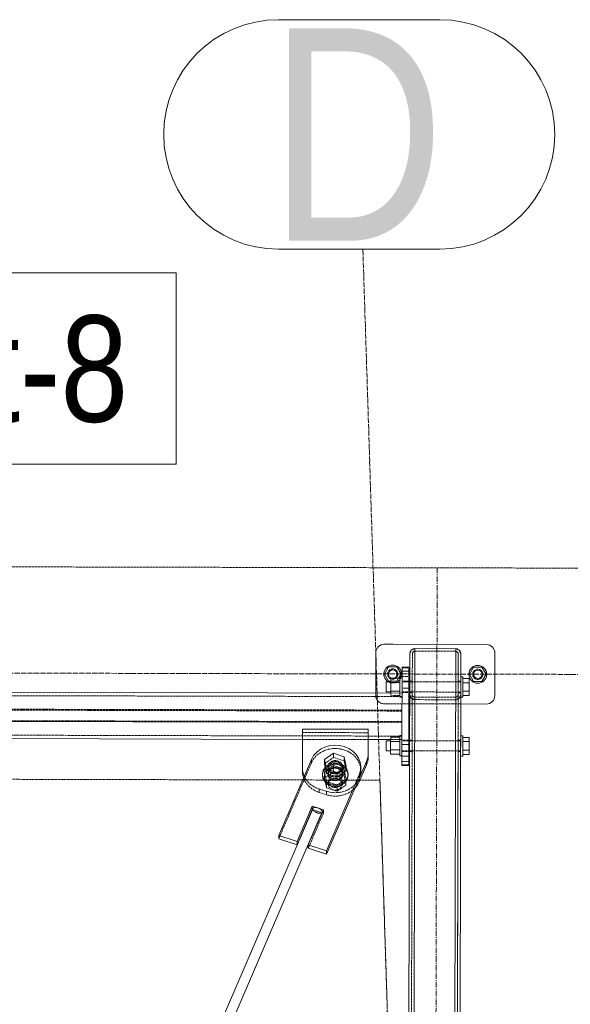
# Model space of a CAD drawing. Header units: millimetres. Extents: x -15129 to 9171, y -18789 to 5877.
# Tile 161 of 256: x -628 to 19, y -15179 to -14020. Entities that reach past the tile are written whole.
import ezdxf

# ---------------------------------------------------------------- set-up
doc = ezdxf.new("R2010")
doc.units = ezdxf.units.MM
for name, pattern in [('ACAD_ISO02W100', [15, 12, -3]), ('ACAD_ISO04W100', [30, 24, -3, 0, -3]), ('CENTER', [50.8, 31.75, -6.35, 6.35, -6.35])]:
    doc.linetypes.add(name, pattern=pattern)
for name, color, linetype in [('AS_Belki', 145, 'Continuous'), ('AS_Blachy', 30, 'Continuous'), ('AS_Kotwy', 9, 'Continuous'), ('AS_Sciany betonowe', 252, 'Continuous'), ('AS_Siatki', 72, 'Continuous'), ('AS_Sruby', 9, 'Continuous')]:
    doc.layers.add(name, color=color, linetype=linetype)
doc.styles.add('Arial Narrow', font='ARIALN.TTF', dxfattribs={"height": 5})

msp = doc.modelspace()

# ---------------------------------------------------------------- linework, layer by layer
at = {"color": 5, "linetype": 'CENTER', "lineweight": 13, "ltscale": 0.2}
msp.add_line((-137.2, -14665.2), (-145.6, -17746.6, 38010), dxfattribs=at)
at = {"color": 7, "lineweight": 13}
msp.add_lwpolyline([(-806.6, -14543.4), (-443.9, -14543.4), (-443.9, -14318.4), (-806.6, -14318.4), (-806.6, -14543.4)], dxfattribs=at)
at = {"layer": 'AS_Belki', "color": 145, "linetype": 'Continuous', "lineweight": 13, "ltscale": 0.25}
for p, q in [((-174.1, -16824.1), (-169.4, -14766.4)), ((-167.7, -14762.1), (-169.4, -14766.4)), ((-167.7, -14762.1), (-169.4, -14766.4)), ((-168.1, -16830.1), (-163.4, -14760.4)), ((-163.4, -14760.4), (-167.7, -14762.1)), ((-163.4, -14760.4), (-167.7, -14762.1)), ((-115.4, -14760.5), (-163.4, -14760.4)), ((-115.4, -14760.5), (-120.1, -16830.3)), ((-111.2, -14762.3), (-115.4, -14760.5)), ((-113.8, -16680.8), (-109.4, -14766.5)), ((-109.4, -14766.5), (-111.2, -14762.3)), ((-178.5, -14812.7), (-1079.4, -14810.7)), ((-178.5, -14812.7), (-178.6, -14837.8)), ((-178.6, -14847.4), (-1079.5, -14845.3)), ((-178.6, -14847.4), (-178.6, -14844.8)), ((-962.8, -14865.6), (-295.4, -14867.1)), ((-218.3, -14867.3), (-191.9, -14867.3)), ((-283.5, -14948.8), (-631.1, -15756.8)), ((-624.8, -15771.8), (-272.3, -14952.4))]:
    msp.add_line(p, q, dxfattribs=at)
at = {"layer": 'AS_Belki', "color": 84, "linetype": 'ACAD_ISO02W100', "lineweight": 13, "ltscale": 0.25}
for p, q in [((-171.1, -16824.1), (-166.4, -14766.4)), ((-169.4, -14772.2), (-169.4, -14766.4)), ((-165.5, -14764.3), (-166.4, -14766.4)), ((-166.4, -14766.4), (-165.5, -14764.3)), ((-165.5, -14764.3), (-163.4, -14763.4)), ((-165.5, -14764.3), (-163.4, -14763.4)), ((-115.4, -14763.5), (-163.4, -14763.4)), ((-116.6, -16634.1), (-112.4, -14766.5)), ((-113.3, -14764.4), (-115.4, -14763.5)), ((-115.4, -14763.5), (-113.3, -14764.4)), ((-112.4, -14766.5), (-113.3, -14764.4)), ((-113.3, -14764.4), (-112.4, -14766.5)), ((-112.5, -14799.5), (-112.4, -14766.5)), ((-109.5, -14806.3), (-109.4, -14766.5)), ((-169.5, -14814.4), (-169.4, -14772.2)), ((-166.5, -14798.6), (-169.5, -14798.6)), ((-169.5, -14798.6), (-169.5, -14799.3)), ((-169.5, -14799.3), (-169.5, -14811.4)), ((-166.5, -14799.3), (-166.5, -14798.6)), ((-109.5, -14798.8), (-112.5, -14798.8)), ((-112.5, -14798.8), (-112.5, -14799.5)), ((-112.5, -14799.6), (-112.5, -14798.8)), ((-112.5, -14803.7), (-112.5, -14799.5)), ((-112.5, -14799.5), (-112.5, -14799.5)), ((-112.5, -14802.9), (-112.5, -14804.7)), ((-112.5, -14807.3), (-112.5, -14803.7)), ((-109.5, -14799), (-109.5, -14793.5)), ((-109.5, -14798.8), (-109.5, -14798.5)), ((-109.5, -14799), (-109.5, -14799)), ((-109.5, -14799.6), (-109.5, -14799)), ((-109.5, -14799.8), (-109.5, -14799.6)), ((-109.5, -14802.9), (-109.5, -14799.8)), ((-109.5, -14804.7), (-109.5, -14802.9)), ((-109.5, -14805.7), (-109.5, -14804.7)), ((-178.5, -14816.8), (-1079.4, -14814.8)), ((-169.5, -14811.4), (-169.5, -14812.1)), ((-169.5, -14812.1), (-166.5, -14812.2)), ((-169.5, -14812.1), (-169.5, -14814.4)), ((-167.8, -14818.6), (-169.5, -14814.4)), ((-169.5, -14814.4), (-167.8, -14818.6)), ((-166.5, -14811.3), (-166.5, -14811.7)), ((-166.5, -14812.2), (-166.5, -14811.5)), ((-166.5, -14811.7), (-166.5, -14812.2)), ((-166.5, -14812.2), (-166.5, -14814.4)), ((-165.7, -14816.5), (-166.5, -14814.4)), ((-165.7, -14816.5), (-166.5, -14814.4)), ((-163.5, -14817.4), (-165.7, -14816.5)), ((-163.5, -14817.4), (-165.7, -14816.5)), ((-112.5, -14814.5), (-113.4, -14816.6)), ((-112.5, -14814.5), (-113.4, -14816.6)), ((-112.7, -14868), (-112.5, -14814.5)), ((-112.5, -14811.6), (-112.5, -14807.3)), ((-112.5, -14812.3), (-112.5, -14811.5)), ((-112.5, -14814.5), (-112.5, -14811.6)), ((-112.5, -14811.6), (-112.5, -14812.3)), ((-112.5, -14812.3), (-109.5, -14812.3)), ((-112.5, -14812.3), (-112.5, -14814.5)), ((-109.5, -14814.5), (-111.3, -14818.8)), ((-111.3, -14818.8), (-109.5, -14814.5)), ((-109.5, -14806.7), (-109.5, -14805.7)), ((-109.5, -14814.5), (-109.5, -14811.5)), ((-109.5, -14812.3), (-109.5, -14811.6)), ((-163.5, -14820.4), (-167.8, -14818.6)), ((-167.8, -14818.6), (-166.5, -14819.1)), ((-166.5, -14819.1), (-163.5, -14820.4)), ((-115.5, -14817.5), (-163.5, -14817.4)), ((-115.5, -14820.5), (-163.5, -14820.4)), ((-113.4, -14816.6), (-115.5, -14817.5)), ((-113.4, -14816.6), (-115.5, -14817.5)), ((-111.3, -14818.8), (-115.5, -14820.5)), ((-112.5, -14819.3), (-111.3, -14818.8)), ((-178.6, -14832.7), (-1079.5, -14830.7)), ((-178.6, -14833.8), (-1079.5, -14831.8)), ((-178.6, -14846.3), (-1079.5, -14844.2)), ((-1039.9, -14861.3), (-181.1, -14863.3)), ((-178.7, -14867.4), (-178.6, -14862.7)), ((-178.6, -14863.3), (-178.6, -14862.7)), ((-295.4, -14867.1), (-218.3, -14867.3)), ((-191.9, -14867.3), (-181.2, -14867.4)), ((-181.1, -14863.3), (-178.6, -14863.3)), ((-181.2, -14867.4), (-178.7, -14867.4)), ((-166.7, -14867.9), (-169.7, -14867.9)), ((-169.7, -14867.9), (-169.7, -14868.6)), ((-166.7, -14868.6), (-166.7, -14867.9)), ((-112.7, -14868.8), (-112.7, -14868)), ((-109.7, -14868), (-112.7, -14868)), ((-112.7, -14868), (-112.7, -14868.7)), ((-112.7, -14868.8), (-112.7, -14868.7)), ((-112.7, -14873), (-112.7, -14868.8)), ((-112.7, -14876.6), (-112.7, -14873)), ((-109.7, -14868), (-109.7, -14867.8)), ((-109.7, -14868.7), (-109.7, -14867.8)), ((-109.7, -14868.8), (-109.7, -14868.7)), ((-109.7, -14868.9), (-109.7, -14868.8)), ((-109.7, -14874.6), (-109.7, -14873.2)), ((-169.7, -14880.7), (-169.7, -14881.4)), ((-169.7, -14881.4), (-166.7, -14881.4)), ((-166.7, -14881.4), (-166.7, -14880.7)), ((-166.7, -14881), (-166.7, -14881.4)), ((-116.9, -16741.5), (-112.7, -14881.6)), ((-112.7, -14880.9), (-112.7, -14876.6)), ((-112.7, -14881.6), (-112.7, -14880.7)), ((-112.7, -14880.9), (-112.7, -14881.6)), ((-112.7, -14881.6), (-109.7, -14881.6)), ((-109.7, -14881.6), (-109.7, -14880.9))]:
    msp.add_line(p, q, dxfattribs=at)
at = {"layer": 'AS_Belki', "color": 84, "linetype": 'ACAD_ISO02W100', "lineweight": 13, "ltscale": 0.25, "extrusion": (4.14094e-15, -1.72622e-15, -1)}
msp.add_arc((163.4, -14766.4), 6, 0.1296, 90.1296, dxfattribs=at)
at = {"layer": 'AS_Belki', "color": 84, "linetype": 'ACAD_ISO02W100', "lineweight": 13, "ltscale": 0.25}
for centre, start, end in [((-163.4, -14766.4), 89.8704, 179.8704), ((-115.4, -14766.5), 359.8704, 89.8704), ((-163.5, -14814.4), 179.8704, 269.8704), ((-115.5, -14814.5), 269.8704, 359.8704)]:
    msp.add_arc(centre, 3, start, end, dxfattribs=at)
at = {"layer": 'AS_Belki', "color": 84, "linetype": 'ACAD_ISO02W100', "lineweight": 13, "ltscale": 0.25, "extrusion": (-1.72622e-15, -4.14094e-15, -1)}
msp.add_arc((115.4, -14766.5), 6, 90.1296, 180.1296, dxfattribs=at)
at = {"layer": 'AS_Belki', "color": 84, "linetype": 'ACAD_ISO02W100', "lineweight": 13, "ltscale": 0.25, "extrusion": (-2.46602e-16, -5.91563e-16, -1)}
msp.add_arc((163.5, -14814.4), 6, 270.1296, 0.1296, dxfattribs=at)
at = {"layer": 'AS_Belki', "color": 84, "linetype": 'ACAD_ISO02W100', "lineweight": 13, "ltscale": 0.25, "extrusion": (5.91563e-16, -2.46602e-16, -1)}
msp.add_arc((115.5, -14814.5), 6, 180.1296, 270.1296, dxfattribs=at)
at = {"layer": 'AS_Belki', "color": 145, "linetype": 'Continuous', "lineweight": 13, "ltscale": 0.25, "extrusion": (-0.349037, -0.811364, 0.468894)}
msp.add_arc((5652.8, -6491.2, 12227.4), 6, 11.3353, 191.3353, dxfattribs=at)
at = {"layer": 'AS_Belki', "color": 84, "linetype": 'ACAD_ISO02W100', "lineweight": 13, "ltscale": 0.25, "extrusion": (-0.349037, -0.811364, 0.468894)}
msp.add_arc((5652.8, -6491.2, 12227.4), 6, 191.3353, 11.3353, dxfattribs=at)
at = {"layer": 'AS_Blachy', "color": 84, "linetype": 'ACAD_ISO02W100', "lineweight": 13, "ltscale": 0.25}
for p, q in [((-189.5, -14755.3), (-199.4, -14755.3)), ((-69.5, -14790.6), (-69.4, -14765.6)), ((-178.5, -14781.9), (-178.5, -14782)), ((-178.5, -14781.9), (-178.5, -14782)), ((-178.5, -14783), (-170.5, -14783.1)), ((-178.5, -14793), (-178.5, -14783)), ((-178.5, -14793), (-170.5, -14793.1)), ((-170.5, -14782.1), (-170.5, -14783.1)), ((-170.5, -14793.1), (-170.5, -14783.1)), ((-170.5, -14799.1), (-170.5, -14793.1)), ((-178.5, -14798.6), (-178.5, -14798.4)), ((-170.5, -14798.6), (-178.5, -14798.6)), ((-170.5, -14798.6), (-170.5, -14799.3)), ((-170.5, -14799.4), (-170.5, -14799.3)), ((-170.5, -14803.6), (-170.5, -14799.4)), ((-209.5, -14812.7), (-209.5, -14815.3)), ((-170.5, -14806.7), (-178.5, -14806.7)), ((-178.5, -14812.1), (-178.5, -14811.4)), ((-178.5, -14812.1), (-178.5, -14811.7)), ((-178.5, -14812.1), (-170.5, -14812.1)), ((-170.5, -14811.4), (-170.5, -14807.2)), ((-170.5, -14811.4), (-170.5, -14812.1)), ((-199.6, -14825.3), (-109.6, -14825.5)), ((-169.6, -14825.4), (-166.6, -14825.4)), ((-112.6, -14825.5), (-109.6, -14825.5)), ((-295.4, -14855.1), (-295.4, -14859.1)), ((-218.3, -14859.3), (-295.4, -14859.1)), ((-178.7, -14867.9), (-178.7, -14867.7)), ((-170.7, -14867.9), (-178.7, -14867.9)), ((-170.7, -14867.9), (-170.7, -14868.6)), ((-170.7, -14868.7), (-170.7, -14868.6)), ((-170.7, -14872.9), (-170.7, -14868.7)), ((-178.7, -14881.4), (-178.7, -14880.7)), ((-178.7, -14881.4), (-178.7, -14881)), ((-178.7, -14881.4), (-170.7, -14881.4)), ((-170.7, -14880.7), (-170.7, -14876.5)), ((-170.7, -14880.7), (-170.7, -14881.4)), ((-170.7, -14881), (-170.7, -14880.9)), ((-170.7, -14893.3), (-170.7, -14881.4)), ((-285.1, -14894.8), (-323.5, -14984.1)), ((-285.1, -14890.8), (-285.1, -14894.8)), ((-265.4, -14897.2), (-265.4, -14901.2)), ((-178.7, -14887), (-178.7, -14893.3)), ((-178.7, -14893.3), (-170.7, -14893.3)), ((-178.7, -14893.3), (-178.7, -14898)), ((-170.7, -14898), (-170.7, -14893.3)), ((-295.5, -14901.1), (-295.5, -14905.1)), ((-265.4, -14901.2), (-265.4, -14905.2)), ((-248.5, -14906.6), (-248.5, -14902.6)), ((-248.5, -14906.9), (-248.5, -14906.6)), ((-248.5, -14910.6), (-248.5, -14906.9)), ((-276, -14925.5), (-267.4, -14928.3)), ((-276, -14925.5), (-276, -14929.5)), ((-276, -14929.5), (-267.4, -14932.3)), ((-267.4, -14928.3), (-267.4, -14932.3)), ((-271, -14953.9), (-288.8, -14995.3)), ((-283.9, -14949.7), (-272.7, -14953.4)), ((-278.2, -14947.6), (-277.6, -14947.8)), ((-272.5, -14953.4), (-271, -14953.9)), ((-271, -14953.9), (-271, -14949.9))]:
    msp.add_line(p, q, dxfattribs=at)
at = {"layer": 'AS_Blachy', "color": 145, "linetype": 'Continuous', "lineweight": 13, "ltscale": 0.25}
for p, q in [((-189.5, -14755.3), (-199.4, -14755.3)), ((-79.4, -14755.6), (-189.5, -14755.3)), ((-209.4, -14765.3), (-209.5, -14812.7)), ((-69.5, -14815.6), (-69.4, -14765.6)), ((-170.5, -14782.1), (-178.5, -14782)), ((-178.5, -14782), (-178.5, -14786.7)), ((-170.5, -14786.7), (-178.5, -14786.7)), ((-178.5, -14786.7), (-178.5, -14812.7)), ((-170.5, -14786.7), (-170.5, -14782.1)), ((-170.5, -14807.2), (-170.5, -14786.7)), ((-170.7, -14873.3), (-170.5, -14807.2)), ((-170.6, -14825.4), (-169.6, -14825.4)), ((-109.6, -14825.5), (-79.6, -14825.6)), ((-178.6, -14837.8), (-178.7, -14873.3)), ((-295.4, -14855.1), (-295.5, -14901.1)), ((-218.3, -14855.3), (-295.4, -14855.1)), ((-218.4, -14888), (-218.3, -14855.3)), ((-218.3, -14859.3), (-218.3, -14855.3)), ((-178.7, -14873.3), (-170.7, -14873.3)), ((-178.7, -14873.3), (-178.7, -14880.9)), ((-170.7, -14876.3), (-170.7, -14873.3)), ((-218.4, -14888), (-218.4, -14884)), ((-178.7, -14880.9), (-178.7, -14887)), ((-170.7, -14880.9), (-170.7, -14876.3)), ((-170.7, -14887), (-170.7, -14880.9)), ((-170.7, -14881.4), (-170.7, -14881)), ((-285.1, -14890.8), (-323.5, -14980.1)), ((-228.9, -14913), (-220.3, -14893)), ((-228.9, -14917), (-220.3, -14897)), ((-220.3, -14893), (-220.3, -14897)), ((-170.7, -14887), (-178.7, -14887)), ((-178.7, -14897), (-178.7, -14887)), ((-178.7, -14897), (-170.7, -14897)), ((-178.7, -14898), (-178.7, -14897)), ((-170.7, -14897), (-170.7, -14887)), ((-170.7, -14897), (-170.7, -14898)), ((-295.5, -14901.1), (-295.5, -14905.1)), ((-228.8, -14909), (-267.2, -14998.3)), ((-228.9, -14913), (-228.8, -14909)), ((-227, -14903), (-227, -14899)), ((-178.7, -14898), (-170.7, -14898)), ((-267.2, -15002.3), (-228.9, -14913)), ((-228.9, -14913), (-228.9, -14917)), ((-301.9, -14987.1), (-284.1, -14945.7)), ((-301.9, -14991.1), (-284.1, -14949.7)), ((-271, -14949.9), (-288.8, -14991.3)), ((-284.1, -14945.7), (-278.2, -14947.6)), ((-284.1, -14945.7), (-284.1, -14949.7)), ((-284.1, -14949.7), (-283.9, -14949.7)), ((-277.6, -14947.8), (-271, -14949.9)), ((-272.7, -14953.4), (-272.5, -14953.4)), ((-323.5, -14980.1), (-301.9, -14987.1)), ((-323.5, -14980.1), (-323.5, -14984.1)), ((-323.5, -14984.1), (-301.9, -14991.1)), ((-301.9, -14991.1), (-301.9, -14987.1)), ((-288.8, -14991.3), (-267.2, -14998.3)), ((-288.8, -14991.3), (-288.8, -14995.3)), ((-288.8, -14995.3), (-267.2, -15002.3)), ((-267.2, -14998.3), (-267.2, -15002.3))]:
    msp.add_line(p, q, dxfattribs=at)
at = {"layer": 'AS_Blachy', "color": 84, "linetype": 'ACAD_ISO02W100', "lineweight": 13, "ltscale": 0.25}
for centre in [(-189.5, -14790.3), (-89.5, -14790.6)]:
    msp.add_circle(centre, 6, dxfattribs=at)
at = {"layer": 'AS_Blachy', "color": 84, "linetype": 'ACAD_ISO02W100', "lineweight": 13, "ltscale": 0.25, "extrusion": (0.001127, 0.499998, 0.866026)}
for centre in [(223.4, 12904.2, -7450.2), (223.4, 12907.6, -7452.2), (223.4, 12911.1, -7454.2)]:
    msp.add_circle(centre, 9, dxfattribs=at)
at = {"layer": 'AS_Blachy', "color": 145, "linetype": 'Continuous', "lineweight": 13, "ltscale": 0.25}
for centre, start, end in [((-199.4, -14765.3), 89.8704, 179.8704), ((-79.4, -14765.6), 359.8704, 89.8704), ((-79.5, -14815.6), 269.8704, 359.8704)]:
    msp.add_arc(centre, 10, start, end, dxfattribs=at)
at = {"layer": 'AS_Blachy', "color": 84, "linetype": 'ACAD_ISO02W100', "lineweight": 13, "ltscale": 0.25}
msp.add_arc((-199.5, -14815.3), 10, 179.8704, 269.8704, dxfattribs=at)
at = {"layer": 'AS_Blachy', "color": 145, "linetype": 'Continuous', "lineweight": 13, "ltscale": 0.25, "extrusion": (0.001127, 0.499998, 0.866026)}
for centre, start, end in [((223.4, 12904.2, -7450.2), 159.6834, 339.6834), ((214.8, 12890.3, -7442.2), 159.6834, 179.9996), ((214.8, 12893.8, -7444.2), 159.6834, 179.9996), ((231.9, 12905.3, -7450.9), 359.9996, 20.3328), ((231.9, 12908.7, -7452.9), 359.9996, 14.7453), ((223.4, 12907.6, -7452.2), 159.6834, 182.1834), ((223.4, 12911.1, -7454.2), 143.8333, 159.6834)]:
    msp.add_arc(centre, 30, start, end, dxfattribs=at)
at = {"layer": 'AS_Blachy', "color": 84, "linetype": 'ACAD_ISO02W100', "lineweight": 13, "ltscale": 0.25, "extrusion": (0.001127, 0.499998, 0.866026)}
for centre, start, end in [((223.4, 12907.6, -7452.2), 182.1834, 339.6834), ((231.9, 12908.7, -7452.9), 14.7453, 69.6834), ((231.9, 12905.3, -7450.9), 20.3328, 69.6834), ((223.4, 12907.6, -7452.2), 69.6834, 159.6834), ((223.4, 12911.1, -7454.2), 69.6834, 143.8333)]:
    msp.add_arc(centre, 30, start, end, dxfattribs=at)
at = {"layer": 'AS_Kotwy', "color": 145, "linetype": 'Continuous', "lineweight": 13, "ltscale": 0.25}
for p, q in [((-194.4, -14781.8), (-199.3, -14790.3)), ((-199.3, -14790.3), (-194.4, -14798.8)), ((-184.6, -14781.9), (-194.4, -14781.8)), ((-179.7, -14790.4), (-184.6, -14781.9)), ((-182.6, -14795.3), (-179.7, -14790.4)), ((-94.4, -14782.1), (-99.3, -14790.5)), ((-99.3, -14790.5), (-94.4, -14799)), ((-84.6, -14782.1), (-94.4, -14782.1)), ((-79.7, -14790.6), (-84.6, -14782.1)), ((-84.6, -14799.1), (-79.7, -14790.6)), ((-194.4, -14798.8), (-191.8, -14798.8)), ((-94.4, -14799), (-84.6, -14799.1))]:
    msp.add_line(p, q, dxfattribs=at)
at = {"layer": 'AS_Kotwy', "color": 84, "linetype": 'ACAD_ISO02W100', "lineweight": 13, "ltscale": 0.25}
for p, q in [((-184.6, -14798.8), (-194.4, -14798.8)), ((-182.6, -14795.3), (-184.6, -14798.8))]:
    msp.add_line(p, q, dxfattribs=at)
at = {"layer": 'AS_Kotwy', "color": 145, "linetype": 'Continuous', "lineweight": 13, "ltscale": 0.25}
for radius in [10.5, 5]:
    msp.add_circle((-89.5, -14790.6), radius, dxfattribs=at)
for radius, start, end in [(10.5, 343.0337, 239.8463), (5, 270.6832, 269.0575)]:
    msp.add_arc((-189.5, -14790.3), radius, start, end, dxfattribs=at)
at = {"layer": 'AS_Kotwy', "color": 84, "linetype": 'ACAD_ISO02W100', "lineweight": 13, "ltscale": 0.25}
for radius, start, end in [(10.5, 239.8463, 343.0337), (5, 269.0575, 270.6832)]:
    msp.add_arc((-189.5, -14790.3), radius, start, end, dxfattribs=at)
at = {"layer": 'AS_Sciany betonowe', "color": 145, "linetype": 'ACAD_ISO02W100', "lineweight": 13, "ltscale": 0.25}
for p, q in [((37.6, -14665.7), (-9310, -14644.5)), ((-295.4, -14914.9), (-963, -14913.4)), ((-204.5, -14915.1), (-228, -14915.1)), ((-204.5, -14915.1), (-172, -15927))]:
    msp.add_line(p, q, dxfattribs=at)
at = {"layer": 'AS_Sciany betonowe', "color": 84, "linetype": 'ACAD_ISO02W100', "lineweight": 13, "ltscale": 0.25}
for p, q in [((-228, -14915.1), (-295.4, -14914.9)), ((-295.4, -14914.9), (-293.1, -14914.9)), ((-270.5, -14915), (-269.1, -14915)), ((-249.4, -14915), (-244.5, -14915)), ((-244.5, -14915), (-243.5, -14915)), ((-243.5, -14915), (-229.7, -14915.1)), ((-229.7, -14915.1), (-228, -14915.1))]:
    msp.add_line(p, q, dxfattribs=at)
at = {"layer": 'AS_Siatki', "color": 20, "linetype": 'Continuous', "lineweight": 13, "ltscale": 0.25}
for p, q in [((-134.1, -14020.4), (-323.7, -14020.4)), ((-323.7, -14290.4), (-134.1, -14290.4))]:
    msp.add_line(p, q, dxfattribs=at)
at = {"layer": 'AS_Siatki', "color": 20, "linetype": 'ACAD_ISO04W100', "lineweight": 13, "ltscale": 0.25}
for p, q in [((-216.5, -14540.3), (-224.6, -14290.4)), ((-216.6, -14540.2), (-136, -17050.1)), ((-216.6, -14540.2), (-216.5, -14540.3)), ((-11691.9, -14764.1), (41.5, -14790.7))]:
    msp.add_line(p, q, dxfattribs=at)
at = {"layer": 'AS_Siatki', "color": 20, "linetype": 'Continuous', "lineweight": 13, "ltscale": 0.25}
for centre, start, end in [((-323.7, -14155.4), 90, 270), ((-134.1, -14155.4), 270, 90)]:
    msp.add_arc(centre, 135, start, end, dxfattribs=at)
at = {"layer": 'AS_Sruby', "color": 84, "linetype": 'ACAD_ISO02W100', "lineweight": 13, "ltscale": 0.25}
for p, q in [((-181, -14793.5), (-181, -14793.4)), ((-178.5, -14793.8), (-178.5, -14793.4)), ((-178.5, -14793.5), (-178.5, -14793.4)), ((-197, -14799.4), (-197, -14799.5)), ((-181, -14800.4), (-191.8, -14800.3)), ((-181, -14794), (-181, -14793.5)), ((-181, -14795), (-181, -14794)), ((-181, -14800.4), (-181, -14795.3)), ((-181, -14796.4), (-181, -14795.3)), ((-181, -14810.4), (-181, -14800.4)), ((-181, -14803.7), (-181, -14800.7)), ((-181, -14810.4), (-181, -14803.9)), ((-178.5, -14794.6), (-178.5, -14793.8)), ((-170.5, -14799.4), (-178.5, -14799.4)), ((-178.5, -14799.4), (-178.5, -14799.6)), ((-109.5, -14799.6), (-169.5, -14799.4)), ((-109.5, -14793.9), (-109.5, -14793.5)), ((-109.5, -14793.5), (-109.5, -14793.6)), ((-109.5, -14799.7), (-109.5, -14799.6)), ((-107, -14793.6), (-107, -14794.2)), ((-107, -14793.6), (-107, -14793.6)), ((-107, -14794.2), (-107, -14795.1)), ((-107, -14795.1), (-107, -14796.5)), ((-107, -14795.5), (-107, -14800.5)), ((-107, -14796.5), (-107, -14798.2)), ((-107, -14796.6), (-107, -14798.1)), ((-107, -14798.2), (-107, -14800.2)), ((-107, -14800.2), (-107, -14802.4)), ((-107, -14800.5), (-107, -14802.6)), ((-107, -14802.4), (-107, -14804.7)), ((-197, -14811.1), (-197, -14811.3)), ((-191.8, -14810.3), (-191.8, -14815.3)), ((-191.8, -14811.1), (-191.8, -14810.5)), ((-191.8, -14811.3), (-191.8, -14811.1)), ((-191.8, -14812.7), (-191.8, -14815.3)), ((-191.8, -14815.3), (-181, -14815.4)), ((-181, -14815.4), (-181, -14810.4)), ((-181, -14812.2), (-181, -14810.4)), ((-181, -14812.7), (-181, -14812.2)), ((-181, -14815.4), (-181, -14812.7)), ((-181, -14814.4), (-181, -14812.7)), ((-181, -14815.8), (-181, -14814.4)), ((-181, -14816.1), (-181, -14815.8)), ((-181, -14816.7), (-181, -14815.8)), ((-181, -14816.1), (-181, -14816.9)), ((-178.5, -14811.2), (-178.5, -14811.3)), ((-178.5, -14811.3), (-170.5, -14811.3)), ((-178.5, -14817), (-178.5, -14816.1)), ((-169.5, -14811.3), (-109.5, -14811.5)), ((-109.5, -14810.3), (-109.5, -14808.6)), ((-109.5, -14810.8), (-109.5, -14810.3)), ((-109.5, -14811), (-109.5, -14810.8)), ((-109.5, -14811.5), (-109.5, -14811.3)), ((-109.5, -14815.9), (-109.5, -14814.5)), ((-107, -14805.8), (-107, -14806.7)), ((-107, -14806.3), (-107, -14810.5)), ((-107, -14806.7), (-107, -14810.5)), ((-99.5, -14810.5), (-107, -14810.5)), ((-107, -14810.5), (-107, -14811.9)), ((-107, -14810.5), (-107, -14811.5)), ((-107, -14810.5), (-107, -14811.9)), ((-107, -14811.5), (-107, -14813.4)), ((-107, -14811.9), (-107, -14813.5)), ((-107, -14813.4), (-107, -14815)), ((-107, -14813.5), (-107, -14815.5)), ((-107, -14813.5), (-107, -14815.4)), ((-107, -14815), (-107, -14816.3)), ((-107, -14815.4), (-107, -14815.5)), ((-107, -14816.3), (-107, -14817.1)), ((-181, -14816.9), (-181, -14816.7)), ((-181, -14817.3), (-181, -14816.9)), ((-181, -14817.3), (-181, -14816.9)), ((-181, -14817.3), (-178.5, -14817.3)), ((-181, -14817.3), (-181, -14817.3)), ((-178.5, -14817.3), (-178.5, -14817)), ((-109.5, -14817.5), (-109.5, -14817.1)), ((-107, -14817.1), (-107, -14817.5)), ((-181.1, -14863.3), (-181.1, -14862.7)), ((-181.1, -14862.7), (-181.1, -14862.7)), ((-178.6, -14862.7), (-178.6, -14862.7)), ((-109.6, -14862.8), (-109.6, -14862.9)), ((-109.6, -14863.4), (-109.6, -14862.9)), ((-107.1, -14862.9), (-107.1, -14862.8)), ((-107.1, -14862.9), (-107.1, -14863.4)), ((-197.2, -14868.7), (-197.2, -14868.8)), ((-192, -14868.7), (-192, -14869.4)), ((-181.2, -14869.6), (-192, -14869.6)), ((-181.2, -14867.7), (-181.1, -14865.2)), ((-181.2, -14869.6), (-181.1, -14865.2)), ((-181.2, -14879.6), (-181.2, -14869.6)), ((-181.1, -14864.2), (-181.1, -14863.3)), ((-181.1, -14864.9), (-181.1, -14864.6)), ((-181.1, -14864.9), (-181.1, -14864.6)), ((-181.1, -14865.2), (-181.1, -14864.9)), ((-170.7, -14868.7), (-178.7, -14868.7)), ((-109.7, -14868.9), (-169.7, -14868.7)), ((-109.7, -14867.8), (-109.7, -14867.5)), ((-109.7, -14869), (-109.7, -14868.9)), ((-109.7, -14869.6), (-109.7, -14868.9)), ((-109.7, -14871.1), (-109.7, -14869.6)), ((-109.7, -14873.2), (-109.7, -14871.1)), ((-109.6, -14864.4), (-109.6, -14863.4)), ((-109.6, -14865.8), (-109.6, -14864.4)), ((-109.7, -14867.5), (-109.6, -14865.8)), ((-107.1, -14864.8), (-107.2, -14869.8)), ((-107.1, -14867.5), (-107.2, -14869.5)), ((-107.2, -14869.5), (-107.2, -14869.8)), ((-107.2, -14869.8), (-107.2, -14879.8)), ((-107.2, -14873.1), (-107.2, -14874)), ((-107.2, -14873.1), (-107.2, -14873.3)), ((-107.1, -14863.4), (-107.1, -14864.4)), ((-107.1, -14864.4), (-107.1, -14865.8)), ((-107.1, -14864.8), (-107.1, -14865.8)), ((-107.1, -14865.8), (-107.1, -14867.5)), ((-107.1, -14865.8), (-107.1, -14867.4)), ((-99.7, -14879.8), (-99.7, -14869.8)), ((-259.2, -14888.5), (-259.2, -14883.5)), ((-197.2, -14880.4), (-197.2, -14880.6)), ((-192, -14880.4), (-192, -14879.8)), ((-192, -14880.6), (-192, -14880.4)), ((-181.2, -14878.8), (-181.2, -14876.5)), ((-181.2, -14884.7), (-181.2, -14879.6)), ((-181.2, -14884.7), (-181.2, -14881.1)), ((-181.2, -14885.4), (-181.2, -14885)), ((-181.2, -14885.4), (-181.2, -14886.2)), ((-178.7, -14880.4), (-178.7, -14880.6)), ((-178.7, -14880.6), (-170.7, -14880.6)), ((-178.7, -14886.2), (-178.7, -14885.4)), ((-169.7, -14880.6), (-109.7, -14880.8)), ((-109.7, -14880.8), (-109.7, -14880.6)), ((-109.7, -14885.2), (-109.7, -14883.8)), ((-99.7, -14879.8), (-107.2, -14879.8)), ((-107.2, -14879.8), (-107.2, -14884.8)), ((-107.2, -14879.8), (-107.2, -14880.8)), ((-107.2, -14880.8), (-107.2, -14882.7)), ((-107.2, -14881.7), (-107.2, -14884.8)), ((-107.2, -14882.7), (-107.2, -14884.3)), ((-107.2, -14884.3), (-107.2, -14885.6)), ((-107.2, -14885.6), (-107.2, -14886.4)), ((-99.7, -14884.8), (-99.7, -14879.8)), ((-269.5, -14895.9), (-259.2, -14888.5)), ((-259.2, -14888.5), (-246.7, -14892.5)), ((-246.7, -14892.5), (-246.6, -14887.5)), ((-246.7, -14892.5), (-244.4, -14904)), ((-181.2, -14886.6), (-181.2, -14886.2)), ((-178.7, -14886.6), (-178.7, -14886.2)), ((-178.7, -14886.5), (-178.7, -14886.4)), ((-109.7, -14886.8), (-109.7, -14886.4)), ((-107.2, -14886.4), (-107.2, -14886.8)), ((-272, -14908.4), (-272, -14909.9)), ((-265.4, -14902.4), (-269.5, -14905.4)), ((-267.3, -14916.8), (-269.5, -14905.4)), ((-269.5, -14912.8), (-259.2, -14905.4)), ((-269.5, -14905.4), (-269.5, -14912.8)), ((-265.2, -14902.3), (-265.4, -14902.4)), ((-265.4, -14902.4), (-265.4, -14902.4)), ((-265, -14902.1), (-265.2, -14902.3)), ((-259.2, -14898), (-265, -14902.1)), ((-265, -14900.2), (-265, -14903.3)), ((-265, -14903.3), (-265, -14908)), ((-265, -14908), (-265, -14908.2)), ((-249, -14901.3), (-259.2, -14898)), ((-259.2, -14905.4), (-259.2, -14898)), ((-259.2, -14905.4), (-246.7, -14909.4)), ((-249, -14903.1), (-249, -14899.7)), ((-248.8, -14901.4), (-249, -14901.3)), ((-249, -14907.1), (-249, -14903.1)), ((-249, -14907.2), (-249, -14907.1)), ((-249, -14907.7), (-249, -14907.2)), ((-246.7, -14902), (-248.8, -14901.4)), ((-246.1, -14905.1), (-246.7, -14902)), ((-246.7, -14909.4), (-246.7, -14902)), ((-244.4, -14913.5), (-246.1, -14905.1)), ((-242, -14909), (-242, -14907.5)), ((-269.5, -14912.8), (-268.6, -14917.5)), ((-268.6, -14917.5), (-267.3, -14924.2)), ((-254.8, -14920.8), (-267.3, -14916.8)), ((-267.3, -14918.8), (-267.3, -14916.8)), ((-267.3, -14924.2), (-267.3, -14918.8)), ((-265, -14917.1), (-265, -14920.2)), ((-244.4, -14913.5), (-254.8, -14920.8)), ((-254.8, -14920.8), (-254.8, -14928.2)), ((-249, -14919.7), (-249, -14916.6)), ((-246.7, -14909.4), (-244.5, -14920.9)), ((-244.5, -14916.5), (-244.4, -14913.5)), ((-244.5, -14920.9), (-244.5, -14916.5)), ((-267.3, -14924.2), (-254.8, -14928.2)), ((-254.8, -14928.2), (-244.5, -14920.9))]:
    msp.add_line(p, q, dxfattribs=at)
at = {"layer": 'AS_Sruby', "color": 145, "linetype": 'Continuous', "lineweight": 13, "ltscale": 0.25}
for p, q in [((-178.5, -14793.4), (-181, -14793.4)), ((-181, -14793.8), (-181, -14793.4)), ((-191.8, -14799.4), (-197, -14799.4)), ((-197, -14799.4), (-197, -14799.5)), ((-197, -14799.5), (-197, -14800.6)), ((-197, -14800.6), (-197, -14802.3)), ((-197, -14802.3), (-197, -14804.5)), ((-197, -14804.5), (-197, -14806.9)), ((-181, -14795.3), (-191.8, -14795.3)), ((-191.8, -14795.3), (-191.8, -14800.3)), ((-191.8, -14799.5), (-191.8, -14799.4)), ((-191.8, -14800.6), (-191.8, -14799.5)), ((-191.8, -14800.3), (-181, -14800.4)), ((-191.8, -14800.3), (-191.8, -14810.3)), ((-191.8, -14802.3), (-191.8, -14800.6)), ((-191.8, -14804.6), (-191.8, -14802.3)), ((-191.8, -14806.9), (-191.8, -14804.6)), ((-181, -14793.8), (-181, -14794.6)), ((-181, -14795.8), (-181, -14794.6)), ((-181, -14797.4), (-181, -14795.8)), ((-181, -14799.4), (-181, -14797.4)), ((-181, -14801.5), (-181, -14799.4)), ((-181, -14800.7), (-181, -14800.4)), ((-181, -14803.8), (-181, -14801.5)), ((-181, -14803.9), (-181, -14803.7)), ((-181, -14806.1), (-181, -14803.8)), ((-169.5, -14799.4), (-170.5, -14799.4)), ((-107, -14793.6), (-109.5, -14793.5)), ((-107, -14793.6), (-107, -14793.9)), ((-107, -14793.9), (-107, -14794.8)), ((-107, -14794.8), (-107, -14796)), ((-99.5, -14795.5), (-107, -14795.5)), ((-107, -14795.5), (-107, -14796.6)), ((-107, -14796), (-107, -14797.6)), ((-107, -14797.6), (-107, -14799.5)), ((-107, -14799.5), (-107, -14801.7)), ((-107, -14800.5), (-99.5, -14800.5)), ((-107, -14801.7), (-107, -14804)), ((-107, -14804), (-107, -14806.3)), ((-99.5, -14800.5), (-99.5, -14795.5)), ((-99.5, -14810.5), (-99.5, -14800.5)), ((-197, -14806.9), (-197, -14809)), ((-197, -14809), (-197, -14810.5)), ((-197, -14810.5), (-197, -14811.3)), ((-197, -14811.3), (-191.8, -14811.3)), ((-191.8, -14809), (-191.8, -14806.9)), ((-191.8, -14810.5), (-191.8, -14809)), ((-191.8, -14810.3), (-181, -14810.4)), ((-191.8, -14810.3), (-191.8, -14812.7)), ((-181, -14808.5), (-181, -14806.1)), ((-181, -14810.7), (-181, -14808.5)), ((-181, -14812.7), (-181, -14810.7)), ((-181, -14812.7), (-181, -14812.7)), ((-170.5, -14811.3), (-169.5, -14811.3)), ((-109.5, -14808.6), (-109.5, -14806.3)), ((-109.5, -14812.8), (-109.5, -14811)), ((-109.5, -14814.5), (-109.5, -14812.8)), ((-109.5, -14816.9), (-109.5, -14815.9)), ((-107, -14806.3), (-107, -14808.6)), ((-107, -14808.6), (-107, -14810.8)), ((-107, -14810.5), (-99.5, -14810.5)), ((-107, -14810.8), (-107, -14812.8)), ((-107, -14812.8), (-107, -14814.5)), ((-107, -14814.5), (-107, -14815.9)), ((-107, -14815.5), (-99.5, -14815.6)), ((-107, -14815.9), (-107, -14816.9)), ((-99.5, -14815.6), (-99.5, -14810.5)), ((-178.5, -14817.3), (-178.5, -14817.3)), ((-109.5, -14817.4), (-109.5, -14816.9)), ((-109.5, -14817.4), (-109.5, -14817.5)), ((-109.5, -14817.5), (-107, -14817.5)), ((-107, -14816.9), (-107, -14817.4)), ((-107, -14817.5), (-107, -14817.4)), ((-178.6, -14862.7), (-181.1, -14862.7)), ((-181.1, -14863), (-181.1, -14862.7)), ((-178.6, -14863.1), (-178.6, -14862.7)), ((-107.1, -14862.8), (-109.6, -14862.8)), ((-109.6, -14863.2), (-109.6, -14862.8)), ((-107.1, -14862.8), (-107.1, -14863.2)), ((-192, -14868.7), (-197.2, -14868.7)), ((-197.2, -14868.7), (-197.2, -14868.8)), ((-197.2, -14868.8), (-197.2, -14869.8)), ((-197.2, -14869.8), (-197.2, -14871.6)), ((-197.2, -14871.6), (-197.2, -14873.8)), ((-197.2, -14873.8), (-197.2, -14876.2)), ((-191.9, -14864.6), (-192, -14869.6)), ((-192, -14868.8), (-192, -14868.7)), ((-192, -14869.9), (-192, -14868.8)), ((-192, -14869.6), (-181.2, -14869.6)), ((-192, -14869.6), (-192, -14879.6)), ((-192, -14871.6), (-192, -14869.9)), ((-192, -14873.8), (-192, -14871.6)), ((-192, -14876.2), (-192, -14873.8)), ((-181.1, -14864.6), (-191.9, -14864.6)), ((-181.2, -14868.6), (-181.1, -14866.7)), ((-181.2, -14869.6), (-181.2, -14867.7)), ((-181.2, -14870.8), (-181.2, -14868.6)), ((-181.2, -14876.5), (-181.2, -14869.6)), ((-181.2, -14873.1), (-181.2, -14870.8)), ((-181.2, -14875.4), (-181.2, -14873.1)), ((-181.1, -14863), (-181.1, -14863.9)), ((-181.1, -14865.1), (-181.1, -14863.9)), ((-181.1, -14866.7), (-181.1, -14865.1)), ((-178.7, -14868.7), (-178.7, -14868.9)), ((-178.6, -14863.9), (-178.6, -14863.1)), ((-169.7, -14868.7), (-170.7, -14868.7)), ((-107.1, -14866.9), (-107.2, -14868.8)), ((-107.2, -14868.8), (-107.2, -14871)), ((-107.2, -14869.8), (-99.7, -14869.8)), ((-107.2, -14869.8), (-107.2, -14873.1)), ((-107.2, -14871), (-107.2, -14873.2)), ((-107.2, -14873.2), (-107.2, -14875.6)), ((-107.1, -14863.2), (-107.1, -14864)), ((-107.1, -14864), (-107.1, -14865.3)), ((-99.6, -14864.8), (-107.1, -14864.8)), ((-107.1, -14865.3), (-107.1, -14866.9)), ((-99.7, -14869.8), (-99.6, -14864.8)), ((-99.7, -14879.8), (-99.7, -14869.8)), ((-259.2, -14883.5), (-269.5, -14890.9)), ((-246.6, -14887.5), (-259.2, -14883.5)), ((-197.2, -14876.2), (-197.2, -14878.3)), ((-197.2, -14878.3), (-197.2, -14879.8)), ((-197.2, -14879.8), (-197.2, -14880.6)), ((-197.2, -14880.6), (-192, -14880.6)), ((-192, -14878.3), (-192, -14876.2)), ((-192, -14879.8), (-192, -14878.3)), ((-192, -14879.6), (-181.2, -14879.6)), ((-192, -14879.6), (-192, -14884.6)), ((-192, -14884.6), (-181.2, -14884.7)), ((-181.2, -14877.7), (-181.2, -14875.4)), ((-181.2, -14879.9), (-181.2, -14877.7)), ((-181.2, -14879.6), (-181.2, -14878.8)), ((-181.2, -14881.1), (-181.2, -14879.6)), ((-181.2, -14881.9), (-181.2, -14879.9)), ((-181.2, -14883.7), (-181.2, -14881.9)), ((-181.2, -14885), (-181.2, -14883.7)), ((-181.2, -14886), (-181.2, -14885)), ((-181.2, -14886.5), (-181.2, -14886)), ((-170.7, -14880.6), (-169.7, -14880.6)), ((-109.7, -14877.9), (-109.7, -14875.6)), ((-109.7, -14880.1), (-109.7, -14877.9)), ((-109.7, -14882.1), (-109.7, -14880.1)), ((-109.7, -14883.8), (-109.7, -14882.1)), ((-109.7, -14886.2), (-109.7, -14885.2)), ((-107.2, -14875.6), (-107.2, -14879.8)), ((-107.2, -14875.6), (-107.2, -14877.9)), ((-107.2, -14877.9), (-107.2, -14880.1)), ((-107.2, -14879.8), (-99.7, -14879.8)), ((-107.2, -14879.8), (-107.2, -14881.7)), ((-107.2, -14880.1), (-107.2, -14882.1)), ((-107.2, -14882.1), (-107.2, -14883.8)), ((-107.2, -14883.8), (-107.2, -14885.2)), ((-107.2, -14884.8), (-99.7, -14884.8)), ((-107.2, -14885.2), (-107.2, -14886.2)), ((-99.7, -14884.8), (-99.7, -14879.8)), ((-267.3, -14902.3), (-269.5, -14890.9)), ((-269.5, -14890.9), (-269.5, -14895.9)), ((-269.5, -14895.9), (-267.3, -14907.3)), ((-244.4, -14899), (-246.6, -14887.5)), ((-181.2, -14886.6), (-181.2, -14886.5)), ((-181.2, -14886.6), (-178.7, -14886.6)), ((-178.7, -14886.6), (-178.7, -14886.5)), ((-109.7, -14886.7), (-109.7, -14886.2)), ((-109.7, -14886.7), (-109.7, -14886.8)), ((-109.7, -14886.8), (-107.2, -14886.8)), ((-107.2, -14886.2), (-107.2, -14886.7)), ((-107.2, -14886.8), (-107.2, -14886.7)), ((-254.7, -14906.3), (-267.3, -14902.3)), ((-267.3, -14907.3), (-267.3, -14902.3)), ((-267.3, -14907.3), (-254.7, -14911.3)), ((-244.4, -14899), (-254.7, -14906.3)), ((-254.7, -14911.3), (-244.4, -14904)), ((-254.7, -14906.3), (-254.7, -14911.3)), ((-244.4, -14904), (-244.4, -14899))]:
    msp.add_line(p, q, dxfattribs=at)
at = {"layer": 'AS_Sruby', "color": 84, "linetype": 'ACAD_ISO02W100', "lineweight": 13, "ltscale": 0.25, "extrusion": (0.001127, 0.499998, 0.866026)}
for centre, radius in [((223.4, 12911.1, -7454.2), 15), ((223.4, 12912.4, -7455), 15), ((223.4, 12904.2, -7450.2), 8), ((223.4, 12911.1, -7454.2), 8), ((223.4, 12918.8, -7458.7), 8), ((223.4, 12921.5, -7460.2), 8)]:
    msp.add_circle(centre, radius, dxfattribs=at)

# ---------------------------------------------------------------- texts
at = {"color": 7, "lineweight": 13, "style": 'Arial Narrow'}
msp.add_text('St-8', height=125, dxfattribs=at).set_placement((-763, -14493.4))
at = {"layer": 'AS_Siatki', "color": 20, "lineweight": 13, "style": 'Arial Narrow'}
msp.add_text('D', height=250, dxfattribs=at).set_placement((-335.1, -14280.4))

doc.saveas('drawing.dxf')
